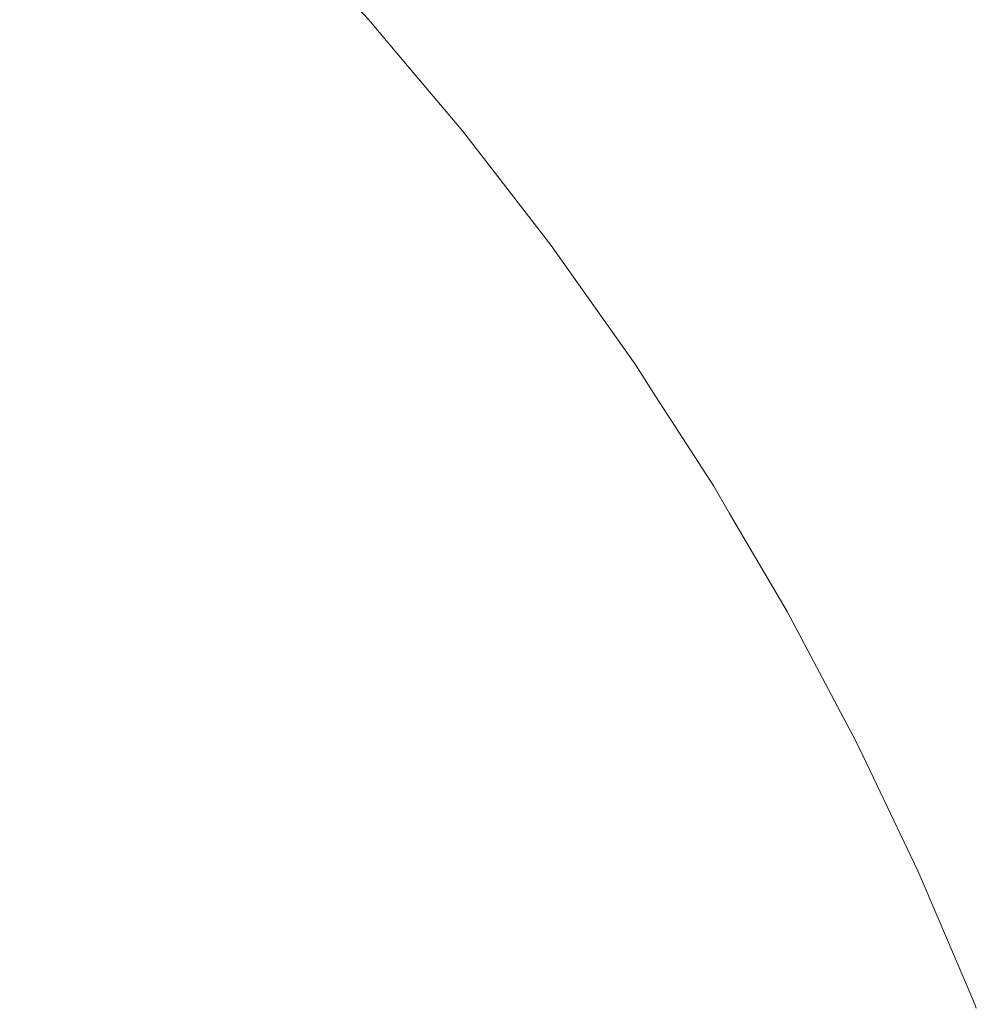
# Model space of a CAD drawing. Header units: centimetres. Extents: x -25.9 to 27.4, y -28.2 to -26.4.
# Tile 196 of 199: x 27.3363 to 27.3643, y -26.4227 to -26.3939. Entities that reach past the tile are written whole.
import ezdxf

# ---------------------------------------------------------------- set-up
doc = ezdxf.new("R2010")
doc.units = ezdxf.units.CM
doc.header["$LTSCALE"] = 2.54
doc.layers.add('Lucido design-1', color=7, linetype='Continuous')

# ---------------------------------------------------------------- blocks, each defined once
blk = doc.blocks.new('Gruppo-4-1')
at = {"color": 7, "linetype": 'Continuous', "lineweight": 9}
for points, invisible_edges in [([(27.337074, -26.391517, 540.45169), (27.339921, -26.394365, 540.45169), (27.340815, -26.393508, 540.447705), (27.337931, -26.390624, 540.447705)], 15), ([(27.337712, -26.390851, 539.791289), (27.340587, -26.393726, 539.791289), (27.339674, -26.394602, 539.787368), (27.336837, -26.391765, 539.787368)], 15), ([(27.343566, -26.390872, 539.815674), (27.346434, -26.393995, 539.815674), (27.346235, -26.394171, 539.811541), (27.343373, -26.391056, 539.811541)], 15), ([(27.343446, -26.390987, 540.427254), (27.34631, -26.394105, 540.427254), (27.34647, -26.393964, 540.423108), (27.3436, -26.390839, 540.423108)], 15), ([(27.344831, -26.392109, 539.820033), (27.346506, -26.393933, 539.820033), (27.346434, -26.393995, 539.815674), (27.343566, -26.390872, 539.815674)], 14), ([(27.3436, -26.390839, 540.423108), (27.34647, -26.393964, 540.423108), (27.346506, -26.393933, 540.420033), (27.344831, -26.392109, 540.420033)], 11), ([(27.343373, -26.391056, 539.811541), (27.346235, -26.394171, 539.811541), (27.345907, -26.39446, 539.807427), (27.343058, -26.391358, 539.807427)], 15), ([(27.343167, -26.391254, 540.43139), (27.34602, -26.39436, 540.43139), (27.34631, -26.394105, 540.427254), (27.343446, -26.390987, 540.427254)], 15), ([(27.343058, -26.391358, 539.807427), (27.345907, -26.39446, 539.807427), (27.345452, -26.39486, 539.803337), (27.342621, -26.391777, 539.803337)], 15), ([(27.342764, -26.39164, 540.435511), (27.345601, -26.394729, 540.435511), (27.34602, -26.39436, 540.43139), (27.343167, -26.391254, 540.43139)], 15), ([(27.336837, -26.391765, 539.787368), (27.339674, -26.394602, 539.787368), (27.338646, -26.395587, 539.783506), (27.335851, -26.392793, 539.783506)], 15), ([(27.336102, -26.392532, 540.455624), (27.338907, -26.395337, 540.455624), (27.339921, -26.394365, 540.45169), (27.337074, -26.391517, 540.45169)], 15), ([(27.342621, -26.391777, 539.803337), (27.345452, -26.39486, 539.803337), (27.344871, -26.395371, 539.79928), (27.342062, -26.392313, 539.79928)], 15), ([(27.342237, -26.392145, 540.439608), (27.345054, -26.395211, 540.439608), (27.345601, -26.394729, 540.435511), (27.342764, -26.39164, 540.435511)], 15), ([(27.342062, -26.392313, 539.79928), (27.344871, -26.395371, 539.79928), (27.344166, -26.395992, 539.795262), (27.341384, -26.392963, 539.795262)], 15), ([(27.341588, -26.392768, 540.443675), (27.344378, -26.395805, 540.443675), (27.345054, -26.395211, 540.439608), (27.342237, -26.392145, 540.439608)], 15), ([(27.335016, -26.393664, 540.459498), (27.337774, -26.396422, 540.459498), (27.338907, -26.395337, 540.455624), (27.336102, -26.392532, 540.455624)], 15), ([(27.335851, -26.392793, 539.783506), (27.338646, -26.395587, 539.783506), (27.337504, -26.396681, 539.77971), (27.334758, -26.393934, 539.77971)], 15), ([(27.340815, -26.393508, 540.447705), (27.343575, -26.396512, 540.447705), (27.344378, -26.395805, 540.443675), (27.341588, -26.392768, 540.443675)], 15), ([(27.341384, -26.392963, 539.795262), (27.344166, -26.395992, 539.795262), (27.343338, -26.396721, 539.791289), (27.340587, -26.393726, 539.791289)], 15), ([(27.333818, -26.394914, 540.463308), (27.336524, -26.397621, 540.463308), (27.337774, -26.396422, 540.459498), (27.335016, -26.393664, 540.459498)], 15), ([(27.340587, -26.393726, 539.791289), (27.343338, -26.396721, 539.791289), (27.342388, -26.397557, 539.787368), (27.339674, -26.394602, 539.787368)], 15), ([(27.339921, -26.394365, 540.45169), (27.342645, -26.39733, 540.45169), (27.343575, -26.396512, 540.447705), (27.340815, -26.393508, 540.447705)], 15), ([(27.334758, -26.393934, 539.77971), (27.337504, -26.396681, 539.77971), (27.336253, -26.397881, 539.775984), (27.333558, -26.395186, 539.775984)], 15), ([(27.346434, -26.393995, 539.815674), (27.349168, -26.397238, 539.815674), (27.348961, -26.397405, 539.811541), (27.346235, -26.394171, 539.811541)], 15), ([(27.34631, -26.394105, 540.427254), (27.349039, -26.397342, 540.427254), (27.349205, -26.397208, 540.423108), (27.34647, -26.393964, 540.423108)], 15), ([(27.346434, -26.393995, 539.815674), (27.346506, -26.393933, 539.820033), (27.347535, -26.395153, 539.820033)], 9), ([(27.347535, -26.395153, 539.820033), (27.349242, -26.397178, 539.820033), (27.349168, -26.397238, 539.815674), (27.346434, -26.393995, 539.815674)], 14), ([(27.347535, -26.395153, 540.420033), (27.346506, -26.393933, 540.420033), (27.34647, -26.393964, 540.423108)], 10), ([(27.34647, -26.393964, 540.423108), (27.349205, -26.397208, 540.423108), (27.349242, -26.397178, 540.420033), (27.347535, -26.395153, 540.420033)], 11), ([(27.346506, -26.393933, 540.420033), (27.347535, -26.395153, 540.420033), (27.347535, -26.395153, 539.820033), (27.346506, -26.393933, 539.820033)], 10), ([(27.338907, -26.395337, 540.455624), (27.341591, -26.398258, 540.455624), (27.342645, -26.39733, 540.45169), (27.339921, -26.394365, 540.45169)], 15), ([(27.345601, -26.394729, 540.435511), (27.348305, -26.397935, 540.435511), (27.348739, -26.397584, 540.43139), (27.34602, -26.39436, 540.43139)], 15), ([(27.346235, -26.394171, 539.811541), (27.348961, -26.397405, 539.811541), (27.348621, -26.397679, 539.807427), (27.345907, -26.39446, 539.807427)], 15), ([(27.34602, -26.39436, 540.43139), (27.348739, -26.397584, 540.43139), (27.349039, -26.397342, 540.427254), (27.34631, -26.394105, 540.427254)], 15), ([(27.339674, -26.394602, 539.787368), (27.342388, -26.397557, 539.787368), (27.341319, -26.398498, 539.783506), (27.338646, -26.395587, 539.783506)], 15), ([(27.345907, -26.39446, 539.807427), (27.348621, -26.397679, 539.807427), (27.34815, -26.39806, 539.803337), (27.345452, -26.39486, 539.803337)], 15), ([(27.332509, -26.39628, 540.467045), (27.335159, -26.398929, 540.467045), (27.336524, -26.397621, 540.463308), (27.333818, -26.394914, 540.463308)], 15), ([(27.345452, -26.39486, 539.803337), (27.34815, -26.39806, 539.803337), (27.347548, -26.398546, 539.79928), (27.344871, -26.395371, 539.79928)], 15), ([(27.345054, -26.395211, 540.439608), (27.347737, -26.398393, 540.439608), (27.348305, -26.397935, 540.435511), (27.345601, -26.394729, 540.435511)], 15), ([(27.344378, -26.395805, 540.443675), (27.347036, -26.398959, 540.443675), (27.347737, -26.398393, 540.439608), (27.345054, -26.395211, 540.439608)], 15), ([(27.349242, -26.397178, 539.820033), (27.347535, -26.395153, 539.820033), (27.347535, -26.395153, 540.420033), (27.349242, -26.397178, 540.420033)], 10), ([(27.337774, -26.396422, 540.459498), (27.340413, -26.399295, 540.459498), (27.341591, -26.398258, 540.455624), (27.338907, -26.395337, 540.455624)], 15), ([(27.344871, -26.395371, 539.79928), (27.347548, -26.398546, 539.79928), (27.346817, -26.399136, 539.795262), (27.344166, -26.395992, 539.795262)], 15), ([(27.338646, -26.395587, 539.783506), (27.341319, -26.398498, 539.783506), (27.340132, -26.399542, 539.77971), (27.337504, -26.396681, 539.77971)], 15), ([(27.343575, -26.396512, 540.447705), (27.346204, -26.399631, 540.447705), (27.347036, -26.398959, 540.443675), (27.344378, -26.395805, 540.443675)], 15), ([(27.344166, -26.395992, 539.795262), (27.346817, -26.399136, 539.795262), (27.345959, -26.399829, 539.791289), (27.343338, -26.396721, 539.791289)], 15), ([(27.336524, -26.397621, 540.463308), (27.339113, -26.400439, 540.463308), (27.340413, -26.399295, 540.459498), (27.337774, -26.396422, 540.459498)], 15), ([(27.342645, -26.39733, 540.45169), (27.345241, -26.400409, 540.45169), (27.346204, -26.399631, 540.447705), (27.343575, -26.396512, 540.447705)], 15), ([(27.337504, -26.396681, 539.77971), (27.340132, -26.399542, 539.77971), (27.338831, -26.400687, 539.775984), (27.336253, -26.397881, 539.775984)], 15), ([(27.343338, -26.396721, 539.791289), (27.345959, -26.399829, 539.791289), (27.344974, -26.400624, 539.787368), (27.342388, -26.397557, 539.787368)], 15), ([(27.349168, -26.397238, 539.815674), (27.351762, -26.400593, 539.815674), (27.351548, -26.400751, 539.811541), (27.348961, -26.397405, 539.811541)], 15), ([(27.349039, -26.397342, 540.427254), (27.351628, -26.400692, 540.427254), (27.3518, -26.400565, 540.423108), (27.349205, -26.397208, 540.423108)], 15), ([(27.349168, -26.397238, 539.815674), (27.349242, -26.397178, 539.820033), (27.35011, -26.3983, 539.820033)], 9), ([(27.35011, -26.3983, 539.820033), (27.351838, -26.400537, 539.820033), (27.351762, -26.400593, 539.815674), (27.349168, -26.397238, 539.815674)], 14), ([(27.35011, -26.3983, 540.420033), (27.349242, -26.397178, 540.420033), (27.349205, -26.397208, 540.423108)], 10), ([(27.349205, -26.397208, 540.423108), (27.3518, -26.400565, 540.423108), (27.351838, -26.400537, 540.420033), (27.35011, -26.3983, 540.420033)], 11), ([(27.349242, -26.397178, 540.420033), (27.35011, -26.3983, 540.420033), (27.35011, -26.3983, 539.820033), (27.349242, -26.397178, 539.820033)], 10), ([(27.341591, -26.398258, 540.455624), (27.344148, -26.401291, 540.455624), (27.345241, -26.400409, 540.45169), (27.342645, -26.39733, 540.45169)], 15), ([(27.348961, -26.397405, 539.811541), (27.351548, -26.400751, 539.811541), (27.351197, -26.401011, 539.807427), (27.348621, -26.397679, 539.807427)], 15), ([(27.348739, -26.397584, 540.43139), (27.351318, -26.400921, 540.43139), (27.351628, -26.400692, 540.427254), (27.349039, -26.397342, 540.427254)], 15), ([(27.335159, -26.398929, 540.467045), (27.337693, -26.401689, 540.467045), (27.339113, -26.400439, 540.463308), (27.336524, -26.397621, 540.463308)], 15), ([(27.342388, -26.397557, 539.787368), (27.344974, -26.400624, 539.787368), (27.343866, -26.401519, 539.783506), (27.341319, -26.398498, 539.783506)], 15), ([(27.348621, -26.397679, 539.807427), (27.351197, -26.401011, 539.807427), (27.35071, -26.401371, 539.803337), (27.34815, -26.39806, 539.803337)], 15), ([(27.348305, -26.397935, 540.435511), (27.350869, -26.401253, 540.435511), (27.351318, -26.400921, 540.43139), (27.348739, -26.397584, 540.43139)], 15), ([(27.336253, -26.397881, 539.775984), (27.338831, -26.400687, 539.775984), (27.337417, -26.401932, 539.772337), (27.334893, -26.399184, 539.772337)], 15), ([(27.34815, -26.39806, 539.803337), (27.35071, -26.401371, 539.803337), (27.350088, -26.401831, 539.79928), (27.347548, -26.398546, 539.79928)], 15), ([(27.347737, -26.398393, 540.439608), (27.350283, -26.401687, 540.439608), (27.350869, -26.401253, 540.435511), (27.348305, -26.397935, 540.435511)], 15), ([(27.340413, -26.399295, 540.459498), (27.342927, -26.402277, 540.459498), (27.344148, -26.401291, 540.455624), (27.341591, -26.398258, 540.455624)], 15), ([(27.347036, -26.398959, 540.443675), (27.349559, -26.402222, 540.443675), (27.350283, -26.401687, 540.439608), (27.347737, -26.398393, 540.439608)], 15), ([(27.351838, -26.400537, 539.820033), (27.35011, -26.3983, 539.820033), (27.35011, -26.3983, 540.420033), (27.351838, -26.400537, 540.420033)], 10), ([(27.341319, -26.398498, 539.783506), (27.343866, -26.401519, 539.783506), (27.342636, -26.402512, 539.77971), (27.340132, -26.399542, 539.77971)], 15), ([(27.347548, -26.398546, 539.79928), (27.350088, -26.401831, 539.79928), (27.349332, -26.40239, 539.795262), (27.346817, -26.399136, 539.795262)], 15), ([(27.33368, -26.400346, 540.470703), (27.336156, -26.403042, 540.470703), (27.337693, -26.401689, 540.467045), (27.335159, -26.398929, 540.467045)], 15), ([(27.346204, -26.399631, 540.447705), (27.348699, -26.402859, 540.447705), (27.349559, -26.402222, 540.443675), (27.347036, -26.398959, 540.443675)], 15), ([(27.334893, -26.399184, 539.772337), (27.337417, -26.401932, 539.772337), (27.335893, -26.403273, 539.768772), (27.333427, -26.400589, 539.768772)], 15), ([(27.346817, -26.399136, 539.795262), (27.349332, -26.40239, 539.795262), (27.348445, -26.403046, 539.791289), (27.345959, -26.399829, 539.791289)], 15), ([(27.340132, -26.399542, 539.77971), (27.342636, -26.402512, 539.77971), (27.341287, -26.403601, 539.775984), (27.338831, -26.400687, 539.775984)], 15), ([(27.339113, -26.400439, 540.463308), (27.34158, -26.403365, 540.463308), (27.342927, -26.402277, 540.459498), (27.340413, -26.399295, 540.459498)], 15), ([(27.345959, -26.399829, 539.791289), (27.348445, -26.403046, 539.791289), (27.347428, -26.403799, 539.787368), (27.344974, -26.400624, 539.787368)], 15), ([(27.345241, -26.400409, 540.45169), (27.347703, -26.403595, 540.45169), (27.348699, -26.402859, 540.447705), (27.346204, -26.399631, 540.447705)], 15), ([(27.344148, -26.401291, 540.455624), (27.346574, -26.40443, 540.455624), (27.347703, -26.403595, 540.45169), (27.345241, -26.400409, 540.45169)], 15), ([(27.338831, -26.400687, 539.775984), (27.341287, -26.403601, 539.775984), (27.339822, -26.404784, 539.772337), (27.337417, -26.401932, 539.772337)], 15), ([(27.337693, -26.401689, 540.467045), (27.340108, -26.404553, 540.467045), (27.34158, -26.403365, 540.463308), (27.339113, -26.400439, 540.463308)], 15), ([(27.344974, -26.400624, 539.787368), (27.347428, -26.403799, 539.787368), (27.346283, -26.404646, 539.783506), (27.343866, -26.401519, 539.783506)], 15), ([(27.351318, -26.400921, 540.43139), (27.353753, -26.404365, 540.43139), (27.354073, -26.404149, 540.427254), (27.351628, -26.400692, 540.427254)], 15), ([(27.351762, -26.400593, 539.815674), (27.354211, -26.404056, 539.815674), (27.35399, -26.404205, 539.811541), (27.351548, -26.400751, 539.811541)], 15), ([(27.351628, -26.400692, 540.427254), (27.354073, -26.404149, 540.427254), (27.35425, -26.404029, 540.423108), (27.3518, -26.400565, 540.423108)], 15), ([(27.351762, -26.400593, 539.815674), (27.351838, -26.400537, 539.820033), (27.352587, -26.401596, 539.820033)], 9), ([(27.352587, -26.401596, 539.820033), (27.35429, -26.404003, 539.820033), (27.354211, -26.404056, 539.815674), (27.351762, -26.400593, 539.815674)], 14), ([(27.352587, -26.401596, 540.420033), (27.351838, -26.400537, 540.420033), (27.3518, -26.400565, 540.423108)], 10), ([(27.3518, -26.400565, 540.423108), (27.35425, -26.404029, 540.423108), (27.35429, -26.404003, 540.420033), (27.352587, -26.401596, 540.420033)], 11), ([(27.351838, -26.400537, 540.420033), (27.352587, -26.401596, 540.420033), (27.352587, -26.401596, 539.820033), (27.351838, -26.400537, 539.820033)], 10), ([(27.350869, -26.401253, 540.435511), (27.353291, -26.404677, 540.435511), (27.353753, -26.404365, 540.43139), (27.351318, -26.400921, 540.43139)], 15), ([(27.351548, -26.400751, 539.811541), (27.35399, -26.404205, 539.811541), (27.353629, -26.404449, 539.807427), (27.351197, -26.401011, 539.807427)], 15), ([(27.350283, -26.401687, 540.439608), (27.352687, -26.405086, 540.439608), (27.353291, -26.404677, 540.435511), (27.350869, -26.401253, 540.435511)], 15), ([(27.351197, -26.401011, 539.807427), (27.353629, -26.404449, 539.807427), (27.353127, -26.404789, 539.803337), (27.35071, -26.401371, 539.803337)], 15), ([(27.343866, -26.401519, 539.783506), (27.346283, -26.404646, 539.783506), (27.345012, -26.405585, 539.77971), (27.342636, -26.402512, 539.77971)], 15), ([(27.342927, -26.402277, 540.459498), (27.345312, -26.405363, 540.459498), (27.346574, -26.40443, 540.455624), (27.344148, -26.401291, 540.455624)], 15), ([(27.35071, -26.401371, 539.803337), (27.353127, -26.404789, 539.803337), (27.352486, -26.405222, 539.79928), (27.350088, -26.401831, 539.79928)], 15), ([(27.336156, -26.403042, 540.470703), (27.338515, -26.40584, 540.470703), (27.340108, -26.404553, 540.467045), (27.337693, -26.401689, 540.467045)], 15), ([(27.350088, -26.401831, 539.79928), (27.352486, -26.405222, 539.79928), (27.351707, -26.405748, 539.795262), (27.349332, -26.40239, 539.795262)], 15), ([(27.349559, -26.402222, 540.443675), (27.351941, -26.40559, 540.443675), (27.352687, -26.405086, 540.439608), (27.350283, -26.401687, 540.439608)], 15), ([(27.35429, -26.404003, 539.820033), (27.352587, -26.401596, 539.820033), (27.352587, -26.401596, 540.420033), (27.35429, -26.404003, 540.420033)], 10), ([(27.337417, -26.401932, 539.772337), (27.339822, -26.404784, 539.772337), (27.338242, -26.40606, 539.768772), (27.335893, -26.403273, 539.768772)], 15), ([(27.34158, -26.403365, 540.463308), (27.34392, -26.406393, 540.463308), (27.345312, -26.405363, 540.459498), (27.342927, -26.402277, 540.459498)], 15), ([(27.349332, -26.40239, 539.795262), (27.351707, -26.405748, 539.795262), (27.350793, -26.406366, 539.791289), (27.348445, -26.403046, 539.791289)], 15), ([(27.348699, -26.402859, 540.447705), (27.351054, -26.406189, 540.447705), (27.351941, -26.40559, 540.443675), (27.349559, -26.402222, 540.443675)], 15), ([(27.342636, -26.402512, 539.77971), (27.345012, -26.405585, 539.77971), (27.343618, -26.406616, 539.775984), (27.341287, -26.403601, 539.775984)], 15), ([(27.347703, -26.403595, 540.45169), (27.350029, -26.406882, 540.45169), (27.351054, -26.406189, 540.447705), (27.348699, -26.402859, 540.447705)], 15), ([(27.335893, -26.403273, 539.768772), (27.338242, -26.40606, 539.768772), (27.336552, -26.407424, 539.765297), (27.334262, -26.404708, 539.765297)], 15), ([(27.334503, -26.404496, 540.474275), (27.336802, -26.407223, 540.474275), (27.338515, -26.40584, 540.470703), (27.336156, -26.403042, 540.470703)], 15), ([(27.348445, -26.403046, 539.791289), (27.350793, -26.406366, 539.791289), (27.349745, -26.407074, 539.787368), (27.347428, -26.403799, 539.787368)], 15), ([(27.340108, -26.404553, 540.467045), (27.3424, -26.407517, 540.467045), (27.34392, -26.406393, 540.463308), (27.34158, -26.403365, 540.463308)], 15), ([(27.341287, -26.403601, 539.775984), (27.343618, -26.406616, 539.775984), (27.342104, -26.407736, 539.772337), (27.339822, -26.404784, 539.772337)], 15), ([(27.347428, -26.403799, 539.787368), (27.349745, -26.407074, 539.787368), (27.348565, -26.407872, 539.783506), (27.346283, -26.404646, 539.783506)], 15), ([(27.346574, -26.40443, 540.455624), (27.348865, -26.407669, 540.455624), (27.350029, -26.406882, 540.45169), (27.347703, -26.403595, 540.45169)], 15), ([(27.353753, -26.404365, 540.43139), (27.356041, -26.407908, 540.43139), (27.356369, -26.407706, 540.427254), (27.354073, -26.404149, 540.427254)], 15), ([(27.354211, -26.404056, 539.815674), (27.356511, -26.407619, 539.815674), (27.356284, -26.407759, 539.811541), (27.35399, -26.404205, 539.811541)], 15), ([(27.354073, -26.404149, 540.427254), (27.356369, -26.407706, 540.427254), (27.356551, -26.407594, 540.423108), (27.35425, -26.404029, 540.423108)], 15), ([(27.354211, -26.404056, 539.815674), (27.35429, -26.404003, 539.820033), (27.354892, -26.404936, 539.820033)], 9), ([(27.354892, -26.404936, 539.820033), (27.356591, -26.407569, 539.820033), (27.356511, -26.407619, 539.815674), (27.354211, -26.404056, 539.815674)], 14), ([(27.354892, -26.404936, 540.420033), (27.35429, -26.404003, 540.420033), (27.35425, -26.404029, 540.423108)], 10), ([(27.35425, -26.404029, 540.423108), (27.356551, -26.407594, 540.423108), (27.356591, -26.407569, 540.420033), (27.354892, -26.404936, 540.420033)], 11), ([(27.35429, -26.404003, 540.420033), (27.354892, -26.404936, 540.420033), (27.354892, -26.404936, 539.820033), (27.35429, -26.404003, 539.820033)], 10), ([(27.345312, -26.405363, 540.459498), (27.347565, -26.408548, 540.459498), (27.348865, -26.407669, 540.455624), (27.346574, -26.40443, 540.455624)], 15), ([(27.353291, -26.404677, 540.435511), (27.355565, -26.408201, 540.435511), (27.356041, -26.407908, 540.43139), (27.353753, -26.404365, 540.43139)], 15), ([(27.35399, -26.404205, 539.811541), (27.356284, -26.407759, 539.811541), (27.355912, -26.407988, 539.807427), (27.353629, -26.404449, 539.807427)], 15), ([(27.334262, -26.404708, 539.765297), (27.336552, -26.407424, 539.765297), (27.334754, -26.408876, 539.761917), (27.332528, -26.406235, 539.761917)], 15), ([(27.332738, -26.40605, 540.477756), (27.334972, -26.4087, 540.477756), (27.336802, -26.407223, 540.474275), (27.334503, -26.404496, 540.474275)], 15), ([(27.338515, -26.40584, 540.470703), (27.340753, -26.408735, 540.470703), (27.3424, -26.407517, 540.467045), (27.340108, -26.404553, 540.467045)], 15), ([(27.346283, -26.404646, 539.783506), (27.348565, -26.407872, 539.783506), (27.347255, -26.408757, 539.77971), (27.345012, -26.405585, 539.77971)], 15), ([(27.352687, -26.405086, 540.439608), (27.354944, -26.408584, 540.439608), (27.355565, -26.408201, 540.435511), (27.353291, -26.404677, 540.435511)], 15), ([(27.353629, -26.404449, 539.807427), (27.355912, -26.407988, 539.807427), (27.355396, -26.408305, 539.803337), (27.353127, -26.404789, 539.803337)], 15), ([(27.339822, -26.404784, 539.772337), (27.342104, -26.407736, 539.772337), (27.340472, -26.408944, 539.768772), (27.338242, -26.40606, 539.768772)], 15), ([(27.353127, -26.404789, 539.803337), (27.355396, -26.408305, 539.803337), (27.354738, -26.408711, 539.79928), (27.352486, -26.405222, 539.79928)], 15), ([(27.356591, -26.407569, 539.820033), (27.354892, -26.404936, 539.820033), (27.354892, -26.404936, 540.420033), (27.356591, -26.407569, 540.420033)], 10), ([(27.352486, -26.405222, 539.79928), (27.354738, -26.408711, 539.79928), (27.353937, -26.409203, 539.795262), (27.351707, -26.405748, 539.795262)], 15), ([(27.351941, -26.40559, 540.443675), (27.354177, -26.409056, 540.443675), (27.354944, -26.408584, 540.439608), (27.352687, -26.405086, 540.439608)], 15), ([(27.345012, -26.405585, 539.77971), (27.347255, -26.408757, 539.77971), (27.345819, -26.409728, 539.775984), (27.343618, -26.406616, 539.775984)], 15), ([(27.34392, -26.406393, 540.463308), (27.34613, -26.409517, 540.463308), (27.347565, -26.408548, 540.459498), (27.345312, -26.405363, 540.459498)], 15), ([(27.351054, -26.406189, 540.447705), (27.353266, -26.409617, 540.447705), (27.354177, -26.409056, 540.443675), (27.351941, -26.40559, 540.443675)], 15), ([(27.336802, -26.407223, 540.474275), (27.338983, -26.410044, 540.474275), (27.340753, -26.408735, 540.470703), (27.338515, -26.40584, 540.470703)], 15), ([(27.351707, -26.405748, 539.795262), (27.353937, -26.409203, 539.795262), (27.352998, -26.409782, 539.791289), (27.350793, -26.406366, 539.791289)], 15), ([(27.338242, -26.40606, 539.768772), (27.340472, -26.408944, 539.768772), (27.338725, -26.410235, 539.765297), (27.336552, -26.407424, 539.765297)], 15), ([(27.3424, -26.407517, 540.467045), (27.344563, -26.410576, 540.467045), (27.34613, -26.409517, 540.463308), (27.34392, -26.406393, 540.463308)], 15), ([(27.350793, -26.406366, 539.791289), (27.352998, -26.409782, 539.791289), (27.35192, -26.410445, 539.787368), (27.349745, -26.407074, 539.787368)], 15), ([(27.350029, -26.406882, 540.45169), (27.352212, -26.410266, 540.45169), (27.353266, -26.409617, 540.447705), (27.351054, -26.406189, 540.447705)], 15), ([(27.343618, -26.406616, 539.775984), (27.345819, -26.409728, 539.775984), (27.344258, -26.410783, 539.772337), (27.342104, -26.407736, 539.772337)], 15), ([(27.348865, -26.407669, 540.455624), (27.351016, -26.411002, 540.455624), (27.352212, -26.410266, 540.45169), (27.350029, -26.406882, 540.45169)], 15), ([(27.334972, -26.4087, 540.477756), (27.337092, -26.411443, 540.477756), (27.338983, -26.410044, 540.474275), (27.336802, -26.407223, 540.474275)], 15), ([(27.349745, -26.407074, 539.787368), (27.35192, -26.410445, 539.787368), (27.350708, -26.411192, 539.783506), (27.348565, -26.407872, 539.783506)], 15), ([(27.336552, -26.407424, 539.765297), (27.338725, -26.410235, 539.765297), (27.336867, -26.411609, 539.761917), (27.334754, -26.408876, 539.761917)], 15), ([(27.340753, -26.408735, 540.470703), (27.342866, -26.411723, 540.470703), (27.344563, -26.410576, 540.467045), (27.3424, -26.407517, 540.467045)], 15), ([(27.356369, -26.407706, 540.427254), (27.358512, -26.411358, 540.427254), (27.358699, -26.411254, 540.423108), (27.356551, -26.407594, 540.423108)], 15), ([(27.356511, -26.407619, 539.815674), (27.356591, -26.407569, 539.820033), (27.357057, -26.408363, 539.820033)], 9), ([(27.357057, -26.408363, 540.420033), (27.356591, -26.407569, 540.420033), (27.356551, -26.407594, 540.423108)], 10), ([(27.356551, -26.407594, 540.423108), (27.358699, -26.411254, 540.423108), (27.35874, -26.411231, 540.420033), (27.357057, -26.408363, 540.420033)], 11), ([(27.356591, -26.407569, 540.420033), (27.357057, -26.408363, 540.420033), (27.357057, -26.408363, 539.820033), (27.356591, -26.407569, 539.820033)], 10), ([(27.342104, -26.407736, 539.772337), (27.344258, -26.410783, 539.772337), (27.342576, -26.411919, 539.768772), (27.340472, -26.408944, 539.768772)], 15), ([(27.348565, -26.407872, 539.783506), (27.350708, -26.411192, 539.783506), (27.349362, -26.412021, 539.77971), (27.347255, -26.408757, 539.77971)], 15), ([(27.347565, -26.408548, 540.459498), (27.34968, -26.411825, 540.459498), (27.351016, -26.411002, 540.455624), (27.348865, -26.407669, 540.455624)], 15), ([(27.356284, -26.407759, 539.811541), (27.358425, -26.411407, 539.811541), (27.358043, -26.41162, 539.807427), (27.355912, -26.407988, 539.807427)], 15), ([(27.356041, -26.407908, 540.43139), (27.358175, -26.411546, 540.43139), (27.358512, -26.411358, 540.427254), (27.356369, -26.407706, 540.427254)], 15), ([(27.356511, -26.407619, 539.815674), (27.358657, -26.411277, 539.815674), (27.358425, -26.411407, 539.811541), (27.356284, -26.407759, 539.811541)], 15), ([(27.357057, -26.408363, 539.820033), (27.35874, -26.411231, 539.820033), (27.358657, -26.411277, 539.815674), (27.356511, -26.407619, 539.815674)], 14), ([(27.355912, -26.407988, 539.807427), (27.358043, -26.41162, 539.807427), (27.357515, -26.411915, 539.803337), (27.355396, -26.408305, 539.803337)], 15), ([(27.355565, -26.408201, 540.435511), (27.357688, -26.411818, 540.435511), (27.358175, -26.411546, 540.43139), (27.356041, -26.407908, 540.43139)], 15), ([(27.355396, -26.408305, 539.803337), (27.357515, -26.411915, 539.803337), (27.356839, -26.412292, 539.79928), (27.354738, -26.408711, 539.79928)], 15), ([(27.354944, -26.408584, 540.439608), (27.357051, -26.412174, 540.439608), (27.357688, -26.411818, 540.435511), (27.355565, -26.408201, 540.435511)], 15), ([(27.35874, -26.411231, 539.820033), (27.357057, -26.408363, 539.820033), (27.357057, -26.408363, 540.420033), (27.35874, -26.411231, 540.420033)], 10), ([(27.333028, -26.41027, 540.481137), (27.335083, -26.412929, 540.481137), (27.337092, -26.411443, 540.477756), (27.334972, -26.4087, 540.477756)], 15), ([(27.338983, -26.410044, 540.474275), (27.341042, -26.412956, 540.474275), (27.342866, -26.411723, 540.470703), (27.340753, -26.408735, 540.470703)], 15), ([(27.347255, -26.408757, 539.77971), (27.349362, -26.412021, 539.77971), (27.347885, -26.41293, 539.775984), (27.345819, -26.409728, 539.775984)], 15), ([(27.34613, -26.409517, 540.463308), (27.348205, -26.412733, 540.463308), (27.34968, -26.411825, 540.459498), (27.347565, -26.408548, 540.459498)], 15), ([(27.354738, -26.408711, 539.79928), (27.356839, -26.412292, 539.79928), (27.356019, -26.412751, 539.795262), (27.353937, -26.409203, 539.795262)], 15), ([(27.354177, -26.409056, 540.443675), (27.356265, -26.412613, 540.443675), (27.357051, -26.412174, 540.439608), (27.354944, -26.408584, 540.439608)], 15), ([(27.334754, -26.408876, 539.761917), (27.336867, -26.411609, 539.761917), (27.334901, -26.413063, 539.758638), (27.332852, -26.410412, 539.758638)], 15), ([(27.340472, -26.408944, 539.768772), (27.342576, -26.411919, 539.768772), (27.340776, -26.413136, 539.765297), (27.338725, -26.410235, 539.765297)], 15), ([(27.353937, -26.409203, 539.795262), (27.356019, -26.412751, 539.795262), (27.355056, -26.413289, 539.791289), (27.352998, -26.409782, 539.791289)], 15), ([(27.353266, -26.409617, 540.447705), (27.355331, -26.413135, 540.447705), (27.356265, -26.412613, 540.443675), (27.354177, -26.409056, 540.443675)], 15), ([(27.344563, -26.410576, 540.467045), (27.346595, -26.413724, 540.467045), (27.348205, -26.412733, 540.463308), (27.34613, -26.409517, 540.463308)], 15), ([(27.352212, -26.410266, 540.45169), (27.35425, -26.413739, 540.45169), (27.355331, -26.413135, 540.447705), (27.353266, -26.409617, 540.447705)], 15), ([(27.345819, -26.409728, 539.775984), (27.347885, -26.41293, 539.775984), (27.346281, -26.413918, 539.772337), (27.344258, -26.410783, 539.772337)], 15), ([(27.352998, -26.409782, 539.791289), (27.355056, -26.413289, 539.791289), (27.353951, -26.413906, 539.787368), (27.35192, -26.410445, 539.787368)], 15), ([(27.337092, -26.411443, 540.477756), (27.339094, -26.414273, 540.477756), (27.341042, -26.412956, 540.474275), (27.338983, -26.410044, 540.474275)], 15), ([(27.338725, -26.410235, 539.765297), (27.340776, -26.413136, 539.765297), (27.338862, -26.41443, 539.761917), (27.336867, -26.411609, 539.761917)], 15), ([(27.35192, -26.410445, 539.787368), (27.353951, -26.413906, 539.787368), (27.352708, -26.4146, 539.783506), (27.350708, -26.411192, 539.783506)], 15), ([(27.351016, -26.411002, 540.455624), (27.353024, -26.414424, 540.455624), (27.35425, -26.413739, 540.45169), (27.352212, -26.410266, 540.45169)], 15), ([(27.342866, -26.411723, 540.470703), (27.344851, -26.414798, 540.470703), (27.346595, -26.413724, 540.467045), (27.344563, -26.410576, 540.467045)], 15), ([(27.344258, -26.410783, 539.772337), (27.346281, -26.413918, 539.772337), (27.344553, -26.414982, 539.768772), (27.342576, -26.411919, 539.768772)], 15), ([(27.34968, -26.411825, 540.459498), (27.351654, -26.415189, 540.459498), (27.353024, -26.414424, 540.455624), (27.351016, -26.411002, 540.455624)], 15), ([(27.350708, -26.411192, 539.783506), (27.352708, -26.4146, 539.783506), (27.351328, -26.415371, 539.77971), (27.349362, -26.412021, 539.77971)], 15), ([(27.358657, -26.411277, 539.815674), (27.360646, -26.415022, 539.815674), (27.360409, -26.415142, 539.811541), (27.358425, -26.411407, 539.811541)], 15), ([(27.358512, -26.411358, 540.427254), (27.360498, -26.415097, 540.427254), (27.360689, -26.415001, 540.423108), (27.358699, -26.411254, 540.423108)], 15), ([(27.358657, -26.411277, 539.815674), (27.35874, -26.411231, 539.820033), (27.359081, -26.411872, 539.820033)], 9), ([(27.359081, -26.411872, 539.820033), (27.360731, -26.41498, 539.820033), (27.360646, -26.415022, 539.815674), (27.358657, -26.411277, 539.815674)], 14), ([(27.359081, -26.411872, 540.420033), (27.35874, -26.411231, 540.420033), (27.358699, -26.411254, 540.423108)], 10), ([(27.358699, -26.411254, 540.423108), (27.360689, -26.415001, 540.423108), (27.360731, -26.41498, 540.420033), (27.359081, -26.411872, 540.420033)], 11), ([(27.35874, -26.411231, 540.420033), (27.359081, -26.411872, 540.420033), (27.359081, -26.411872, 539.820033), (27.35874, -26.411231, 539.820033)], 10), ([(27.336867, -26.411609, 539.761917), (27.338862, -26.41443, 539.761917), (27.336836, -26.415799, 539.758638), (27.334901, -26.413063, 539.758638)], 15), ([(27.335083, -26.412929, 540.481137), (27.337023, -26.415672, 540.481137), (27.339094, -26.414273, 540.477756), (27.337092, -26.411443, 540.477756)], 15), ([(27.358043, -26.41162, 539.807427), (27.360019, -26.415339, 539.807427), (27.359478, -26.415612, 539.803337), (27.357515, -26.411915, 539.803337)], 15), ([(27.357688, -26.411818, 540.435511), (27.359655, -26.415522, 540.435511), (27.360153, -26.415271, 540.43139), (27.358175, -26.411546, 540.43139)], 15), ([(27.358425, -26.411407, 539.811541), (27.360409, -26.415142, 539.811541), (27.360019, -26.415339, 539.807427), (27.358043, -26.41162, 539.807427)], 15), ([(27.358175, -26.411546, 540.43139), (27.360153, -26.415271, 540.43139), (27.360498, -26.415097, 540.427254), (27.358512, -26.411358, 540.427254)], 15), ([(27.342576, -26.411919, 539.768772), (27.344553, -26.414982, 539.768772), (27.342703, -26.416121, 539.765297), (27.340776, -26.413136, 539.765297)], 15), ([(27.341042, -26.412956, 540.474275), (27.342976, -26.415953, 540.474275), (27.344851, -26.414798, 540.470703), (27.342866, -26.411723, 540.470703)], 15), ([(27.348205, -26.412733, 540.463308), (27.350142, -26.416033, 540.463308), (27.351654, -26.415189, 540.459498), (27.34968, -26.411825, 540.459498)], 15), ([(27.357515, -26.411915, 539.803337), (27.359478, -26.415612, 539.803337), (27.358787, -26.41596, 539.79928), (27.356839, -26.412292, 539.79928)], 15), ([(27.357051, -26.412174, 540.439608), (27.359004, -26.415851, 540.439608), (27.359655, -26.415522, 540.435511), (27.357688, -26.411818, 540.435511)], 15), ([(27.360731, -26.41498, 539.820033), (27.359081, -26.411872, 539.820033), (27.359081, -26.411872, 540.420033), (27.360731, -26.41498, 540.420033)], 10), ([(27.349362, -26.412021, 539.77971), (27.351328, -26.415371, 539.77971), (27.349814, -26.416217, 539.775984), (27.347885, -26.41293, 539.775984)], 15), ([(27.356265, -26.412613, 540.443675), (27.3582, -26.416256, 540.443675), (27.359004, -26.415851, 540.439608), (27.357051, -26.412174, 540.439608)], 15), ([(27.356839, -26.412292, 539.79928), (27.358787, -26.41596, 539.79928), (27.357948, -26.416383, 539.795262), (27.356019, -26.412751, 539.795262)], 15), ([(27.346595, -26.413724, 540.467045), (27.348491, -26.416956, 540.467045), (27.350142, -26.416033, 540.463308), (27.348205, -26.412733, 540.463308)], 15), ([(27.356019, -26.412751, 539.795262), (27.357948, -26.416383, 539.795262), (27.356963, -26.41688, 539.791289), (27.355056, -26.413289, 539.791289)], 15), ([(27.355331, -26.413135, 540.447705), (27.357244, -26.416738, 540.447705), (27.3582, -26.416256, 540.443675), (27.356265, -26.412613, 540.443675)], 15), ([(27.334901, -26.413063, 539.758638), (27.336836, -26.415799, 539.758638), (27.334703, -26.417241, 539.755464), (27.332831, -26.414594, 539.755464)], 15), ([(27.332959, -26.414499, 540.484414), (27.334835, -26.417151, 540.484414), (27.337023, -26.415672, 540.481137), (27.335083, -26.412929, 540.481137)], 15), ([(27.339094, -26.414273, 540.477756), (27.340973, -26.417186, 540.477756), (27.342976, -26.415953, 540.474275), (27.341042, -26.412956, 540.474275)], 15), ([(27.347885, -26.41293, 539.775984), (27.349814, -26.416217, 539.775984), (27.34817, -26.417135, 539.772337), (27.346281, -26.413918, 539.772337)], 15), ([(27.340776, -26.413136, 539.765297), (27.342703, -26.416121, 539.765297), (27.340735, -26.417332, 539.761917), (27.338862, -26.41443, 539.761917)], 15), ([(27.355056, -26.413289, 539.791289), (27.356963, -26.41688, 539.791289), (27.355833, -26.417449, 539.787368), (27.353951, -26.413906, 539.787368)], 15), ([(27.35425, -26.413739, 540.45169), (27.356139, -26.417295, 540.45169), (27.357244, -26.416738, 540.447705), (27.355331, -26.413135, 540.447705)], 15), ([(27.346281, -26.413918, 539.772337), (27.34817, -26.417135, 539.772337), (27.346397, -26.418125, 539.768772), (27.344553, -26.414982, 539.768772)], 15), ([(27.344851, -26.414798, 540.470703), (27.346703, -26.417955, 540.470703), (27.348491, -26.416956, 540.467045), (27.346595, -26.413724, 540.467045)], 15), ([(27.353951, -26.413906, 539.787368), (27.355833, -26.417449, 539.787368), (27.354561, -26.41809, 539.783506), (27.352708, -26.4146, 539.783506)], 15), ([(27.353024, -26.414424, 540.455624), (27.354885, -26.417927, 540.455624), (27.356139, -26.417295, 540.45169), (27.35425, -26.413739, 540.45169)], 15), ([(27.338862, -26.41443, 539.761917), (27.340735, -26.417332, 539.761917), (27.338653, -26.418614, 539.758638), (27.336836, -26.415799, 539.758638)], 15), ([(27.337023, -26.415672, 540.481137), (27.338846, -26.418496, 540.481137), (27.340973, -26.417186, 540.477756), (27.339094, -26.414273, 540.477756)], 15), ([(27.351654, -26.415189, 540.459498), (27.353483, -26.418634, 540.459498), (27.354885, -26.417927, 540.455624), (27.353024, -26.414424, 540.455624)], 15), ([(27.342976, -26.415953, 540.474275), (27.344781, -26.419028, 540.474275), (27.346703, -26.417955, 540.470703), (27.344851, -26.414798, 540.470703)], 15), ([(27.352708, -26.4146, 539.783506), (27.354561, -26.41809, 539.783506), (27.35315, -26.418802, 539.77971), (27.351328, -26.415371, 539.77971)], 15), ([(27.344553, -26.414982, 539.768772), (27.346397, -26.418125, 539.768772), (27.344501, -26.419185, 539.765297), (27.342703, -26.416121, 539.765297)], 15), ([(27.360646, -26.415022, 539.815674), (27.362475, -26.418849, 539.815674), (27.362232, -26.418959, 539.811541), (27.360409, -26.415142, 539.811541)], 15), ([(27.360498, -26.415097, 540.427254), (27.362324, -26.418917, 540.427254), (27.362518, -26.418829, 540.423108), (27.360689, -26.415001, 540.423108)], 15), ([(27.360646, -26.415022, 539.815674), (27.360731, -26.41498, 539.820033), (27.360959, -26.415456, 539.820033)], 9), ([(27.360959, -26.415456, 539.820033), (27.362561, -26.41881, 539.820033), (27.362475, -26.418849, 539.815674), (27.360646, -26.415022, 539.815674)], 14), ([(27.360959, -26.415456, 540.420033), (27.360731, -26.41498, 540.420033), (27.360689, -26.415001, 540.423108)], 10), ([(27.360689, -26.415001, 540.423108), (27.362518, -26.418829, 540.423108), (27.362561, -26.41881, 540.420033), (27.360959, -26.415456, 540.420033)], 11), ([(27.360731, -26.41498, 540.420033), (27.360959, -26.415456, 540.420033), (27.360959, -26.415456, 539.820033), (27.360731, -26.41498, 539.820033)], 10), ([(27.351328, -26.415371, 539.77971), (27.35315, -26.418802, 539.77971), (27.351602, -26.419583, 539.775984), (27.349814, -26.416217, 539.775984)], 15), ([(27.350142, -26.416033, 540.463308), (27.351937, -26.419413, 540.463308), (27.353483, -26.418634, 540.459498), (27.351654, -26.415189, 540.459498)], 15), ([(27.360019, -26.415339, 539.807427), (27.361834, -26.419139, 539.807427), (27.361282, -26.419388, 539.803337), (27.359478, -26.415612, 539.803337)], 15), ([(27.359655, -26.415522, 540.435511), (27.361463, -26.419306, 540.435511), (27.361972, -26.419076, 540.43139), (27.360153, -26.415271, 540.43139)], 15), ([(27.360409, -26.415142, 539.811541), (27.362232, -26.418959, 539.811541), (27.361834, -26.419139, 539.807427), (27.360019, -26.415339, 539.807427)], 15), ([(27.360153, -26.415271, 540.43139), (27.361972, -26.419076, 540.43139), (27.362324, -26.418917, 540.427254), (27.360498, -26.415097, 540.427254)], 15), ([(27.359478, -26.415612, 539.803337), (27.361282, -26.419388, 539.803337), (27.360578, -26.419707, 539.79928), (27.358787, -26.41596, 539.79928)], 15), ([(27.359004, -26.415851, 540.439608), (27.360799, -26.419607, 540.439608), (27.361463, -26.419306, 540.435511), (27.359655, -26.415522, 540.435511)], 15), ([(27.362561, -26.41881, 539.820033), (27.360959, -26.415456, 539.820033), (27.360959, -26.415456, 540.420033), (27.362561, -26.41881, 540.420033)], 10), ([(27.336836, -26.415799, 539.758638), (27.338653, -26.418614, 539.758638), (27.336461, -26.419964, 539.755464), (27.334703, -26.417241, 539.755464)], 15), ([(27.334835, -26.417151, 540.484414), (27.336596, -26.419881, 540.484414), (27.338846, -26.418496, 540.481137), (27.337023, -26.415672, 540.481137)], 15), ([(27.340973, -26.417186, 540.477756), (27.342728, -26.420175, 540.477756), (27.344781, -26.419028, 540.474275), (27.342976, -26.415953, 540.474275)], 15), ([(27.3582, -26.416256, 540.443675), (27.359978, -26.419978, 540.443675), (27.360799, -26.419607, 540.439608), (27.359004, -26.415851, 540.439608)], 15), ([(27.342703, -26.416121, 539.765297), (27.344501, -26.419185, 539.765297), (27.342484, -26.420312, 539.761917), (27.340735, -26.417332, 539.761917)], 15), ([(27.349814, -26.416217, 539.775984), (27.351602, -26.419583, 539.775984), (27.34992, -26.420431, 539.772337), (27.34817, -26.417135, 539.772337)], 15), ([(27.348491, -26.416956, 540.467045), (27.350249, -26.420265, 540.467045), (27.351937, -26.419413, 540.463308), (27.350142, -26.416033, 540.463308)], 15), ([(27.358787, -26.41596, 539.79928), (27.360578, -26.419707, 539.79928), (27.359721, -26.420094, 539.795262), (27.357948, -26.416383, 539.795262)], 15), ([(27.357948, -26.416383, 539.795262), (27.359721, -26.420094, 539.795262), (27.358716, -26.420548, 539.791289), (27.356963, -26.41688, 539.791289)], 15), ([(27.357244, -26.416738, 540.447705), (27.359003, -26.420418, 540.447705), (27.359978, -26.419978, 540.443675), (27.3582, -26.416256, 540.443675)], 15), ([(27.356139, -26.417295, 540.45169), (27.357875, -26.420928, 540.45169), (27.359003, -26.420418, 540.447705), (27.357244, -26.416738, 540.447705)], 15), ([(27.346703, -26.417955, 540.470703), (27.34842, -26.421187, 540.470703), (27.350249, -26.420265, 540.467045), (27.348491, -26.416956, 540.467045)], 15), ([(27.356963, -26.41688, 539.791289), (27.358716, -26.420548, 539.791289), (27.357563, -26.421069, 539.787368), (27.355833, -26.417449, 539.787368)], 15), ([(27.334703, -26.417241, 539.755464), (27.336461, -26.419964, 539.755464), (27.334162, -26.42138, 539.7524), (27.332466, -26.418752, 539.7524)], 15), ([(27.332532, -26.418708, 540.48758), (27.334229, -26.421338, 540.48758), (27.336596, -26.419881, 540.484414), (27.334835, -26.417151, 540.484414)], 15), ([(27.340735, -26.417332, 539.761917), (27.342484, -26.420312, 539.761917), (27.340349, -26.421504, 539.758638), (27.338653, -26.418614, 539.758638)], 15), ([(27.338846, -26.418496, 540.481137), (27.340546, -26.421394, 540.481137), (27.342728, -26.420175, 540.477756), (27.340973, -26.417186, 540.477756)], 15), ([(27.34817, -26.417135, 539.772337), (27.34992, -26.420431, 539.772337), (27.348107, -26.421345, 539.768772), (27.346397, -26.418125, 539.768772)], 15), ([(27.354885, -26.417927, 540.455624), (27.356595, -26.421507, 540.455624), (27.357875, -26.420928, 540.45169), (27.356139, -26.417295, 540.45169)], 15), ([(27.355833, -26.417449, 539.787368), (27.357563, -26.421069, 539.787368), (27.356265, -26.421656, 539.783506), (27.354561, -26.41809, 539.783506)], 15), ([(27.344781, -26.419028, 540.474275), (27.346454, -26.422178, 540.474275), (27.34842, -26.421187, 540.470703), (27.346703, -26.417955, 540.470703)], 15), ([(27.353483, -26.418634, 540.459498), (27.355165, -26.422153, 540.459498), (27.356595, -26.421507, 540.455624), (27.354885, -26.417927, 540.455624)], 15), ([(27.346397, -26.418125, 539.768772), (27.348107, -26.421345, 539.768772), (27.346167, -26.422323, 539.765297), (27.344501, -26.419185, 539.765297)], 15), ([(27.354561, -26.41809, 539.783506), (27.356265, -26.421656, 539.783506), (27.354825, -26.422307, 539.77971), (27.35315, -26.418802, 539.77971)], 15), ([(27.336596, -26.419881, 540.484414), (27.33824, -26.422682, 540.484414), (27.340546, -26.421394, 540.481137), (27.338846, -26.418496, 540.481137)], 15), ([(27.338653, -26.418614, 539.758638), (27.340349, -26.421504, 539.758638), (27.338101, -26.42276, 539.755464), (27.336461, -26.419964, 539.755464)], 15), ([(27.35315, -26.418802, 539.77971), (27.354825, -26.422307, 539.77971), (27.353245, -26.423021, 539.775984), (27.351602, -26.419583, 539.775984)], 15), ([(27.351937, -26.419413, 540.463308), (27.353587, -26.422866, 540.463308), (27.355165, -26.422153, 540.459498), (27.353483, -26.418634, 540.459498)], 15), ([(27.362324, -26.418917, 540.427254), (27.363985, -26.422812, 540.427254), (27.364184, -26.422732, 540.423108), (27.362518, -26.418829, 540.423108)], 15), ([(27.362475, -26.418849, 539.815674), (27.362561, -26.41881, 539.820033), (27.362689, -26.419109, 539.820033)], 9), ([(27.362689, -26.419109, 540.420033), (27.362561, -26.41881, 540.420033), (27.362518, -26.418829, 540.423108)], 10), ([(27.362518, -26.418829, 540.423108), (27.364184, -26.422732, 540.423108), (27.364227, -26.422714, 540.420033), (27.362689, -26.419109, 540.420033)], 11), ([(27.362561, -26.41881, 540.420033), (27.362689, -26.419109, 540.420033), (27.362689, -26.419109, 539.820033), (27.362561, -26.41881, 539.820033)], 10), ([(27.342728, -26.420175, 540.477756), (27.344354, -26.423237, 540.477756), (27.346454, -26.422178, 540.474275), (27.344781, -26.419028, 540.474275)], 15), ([(27.361463, -26.419306, 540.435511), (27.363109, -26.423164, 540.435511), (27.363627, -26.422956, 540.43139), (27.361972, -26.419076, 540.43139)], 15), ([(27.362232, -26.418959, 539.811541), (27.363892, -26.422849, 539.811541), (27.363487, -26.423012, 539.807427), (27.361834, -26.419139, 539.807427)], 15), ([(27.361972, -26.419076, 540.43139), (27.363627, -26.422956, 540.43139), (27.363985, -26.422812, 540.427254), (27.362324, -26.418917, 540.427254)], 15), ([(27.362475, -26.418849, 539.815674), (27.364139, -26.42275, 539.815674), (27.363892, -26.422849, 539.811541), (27.362232, -26.418959, 539.811541)], 15), ([(27.362689, -26.419109, 539.820033), (27.364227, -26.422714, 539.820033), (27.364139, -26.42275, 539.815674), (27.362475, -26.418849, 539.815674)], 14), ([(27.364227, -26.422714, 539.820033), (27.362689, -26.419109, 539.820033), (27.362689, -26.419109, 540.420033), (27.364227, -26.422714, 540.420033)], 10), ([(27.344501, -26.419185, 539.765297), (27.346167, -26.422323, 539.765297), (27.344104, -26.423363, 539.761917), (27.342484, -26.420312, 539.761917)], 15), ([(27.361282, -26.419388, 539.803337), (27.362925, -26.423238, 539.803337), (27.362207, -26.423526, 539.79928), (27.360578, -26.419707, 539.79928)], 15), ([(27.360799, -26.419607, 540.439608), (27.362432, -26.423436, 540.439608), (27.363109, -26.423164, 540.435511), (27.361463, -26.419306, 540.435511)], 15), ([(27.361834, -26.419139, 539.807427), (27.363487, -26.423012, 539.807427), (27.362925, -26.423238, 539.803337), (27.361282, -26.419388, 539.803337)], 15), ([(27.351602, -26.419583, 539.775984), (27.353245, -26.423021, 539.775984), (27.351528, -26.423797, 539.772337), (27.34992, -26.420431, 539.772337)], 15), ([(27.350249, -26.420265, 540.467045), (27.351864, -26.423645, 540.467045), (27.353587, -26.422866, 540.463308), (27.351937, -26.419413, 540.463308)], 15), ([(27.359978, -26.419978, 540.443675), (27.361597, -26.423771, 540.443675), (27.362432, -26.423436, 540.439608), (27.360799, -26.419607, 540.439608)], 15), ([(27.336461, -26.419964, 539.755464), (27.338101, -26.42276, 539.755464), (27.335745, -26.424076, 539.7524), (27.334162, -26.42138, 539.7524)], 15), ([(27.334229, -26.421338, 540.48758), (27.335814, -26.424038, 540.48758), (27.33824, -26.422682, 540.484414), (27.336596, -26.419881, 540.484414)], 15), ([(27.359003, -26.420418, 540.447705), (27.360604, -26.42417, 540.447705), (27.361597, -26.423771, 540.443675), (27.359978, -26.419978, 540.443675)], 15), ([(27.360578, -26.419707, 539.79928), (27.362207, -26.423526, 539.79928), (27.361335, -26.423876, 539.795262), (27.359721, -26.420094, 539.795262)], 15), ([(27.340546, -26.421394, 540.481137), (27.342123, -26.424362, 540.481137), (27.344354, -26.423237, 540.477756), (27.342728, -26.420175, 540.477756)], 15), ([(27.34842, -26.421187, 540.470703), (27.349998, -26.424489, 540.470703), (27.351864, -26.423645, 540.467045), (27.350249, -26.420265, 540.467045)], 15), ([(27.359721, -26.420094, 539.795262), (27.361335, -26.423876, 539.795262), (27.360312, -26.424288, 539.791289), (27.358716, -26.420548, 539.791289)], 15), ([(27.342484, -26.420312, 539.761917), (27.344104, -26.423363, 539.761917), (27.341921, -26.424464, 539.758638), (27.340349, -26.421504, 539.758638)], 15), ([(27.34992, -26.420431, 539.772337), (27.351528, -26.423797, 539.772337), (27.349679, -26.424633, 539.768772), (27.348107, -26.421345, 539.768772)], 15), ([(27.358716, -26.420548, 539.791289), (27.360312, -26.424288, 539.791289), (27.359138, -26.42476, 539.787368), (27.357563, -26.421069, 539.787368)], 15), ([(27.357875, -26.420928, 540.45169), (27.359455, -26.424632, 540.45169), (27.360604, -26.42417, 540.447705), (27.359003, -26.420418, 540.447705)], 15), ([(27.357563, -26.421069, 539.787368), (27.359138, -26.42476, 539.787368), (27.357816, -26.425291, 539.783506), (27.356265, -26.421656, 539.783506)], 15), ([(27.356595, -26.421507, 540.455624), (27.358152, -26.425156, 540.455624), (27.359455, -26.424632, 540.45169), (27.357875, -26.420928, 540.45169)], 15), ([(27.33824, -26.422682, 540.484414), (27.339764, -26.425551, 540.484414), (27.342123, -26.424362, 540.481137), (27.340546, -26.421394, 540.481137)], 15), ([(27.348107, -26.421345, 539.768772), (27.349679, -26.424633, 539.768772), (27.347699, -26.425528, 539.765297), (27.346167, -26.422323, 539.765297)], 15), ([(27.346454, -26.422178, 540.474275), (27.347992, -26.425396, 540.474275), (27.349998, -26.424489, 540.470703), (27.34842, -26.421187, 540.470703)], 15), ([(27.340349, -26.421504, 539.758638), (27.341921, -26.424464, 539.758638), (27.339622, -26.425623, 539.755464), (27.338101, -26.42276, 539.755464)], 15), ([(27.356265, -26.421656, 539.783506), (27.357816, -26.425291, 539.783506), (27.356349, -26.42588, 539.77971), (27.354825, -26.422307, 539.77971)], 15), ([(27.355165, -26.422153, 540.459498), (27.356696, -26.425741, 540.459498), (27.358152, -26.425156, 540.455624), (27.356595, -26.421507, 540.455624)], 15), ([(27.344354, -26.423237, 540.477756), (27.345848, -26.426365, 540.477756), (27.347992, -26.425396, 540.474275), (27.346454, -26.422178, 540.474275)], 15), ([(27.353587, -26.422866, 540.463308), (27.355089, -26.426386, 540.463308), (27.356696, -26.425741, 540.459498), (27.355165, -26.422153, 540.459498)], 15), ([(27.346167, -26.422323, 539.765297), (27.347699, -26.425528, 539.765297), (27.345593, -26.42648, 539.761917), (27.344104, -26.423363, 539.761917)], 15), ([(27.354825, -26.422307, 539.77971), (27.356349, -26.42588, 539.77971), (27.354741, -26.426527, 539.775984), (27.353245, -26.423021, 539.775984)], 15), ([(27.335814, -26.424038, 540.48758), (27.337282, -26.426803, 540.48758), (27.339764, -26.425551, 540.484414), (27.33824, -26.422682, 540.484414)], 15), ([(27.364227, -26.422714, 540.420033), (27.364269, -26.422824, 540.420033), (27.364269, -26.422824, 539.820033), (27.364227, -26.422714, 539.820033)], 10)]:
    blk.add_3dface(points, dxfattribs=dict(at, invisible_edges=invisible_edges))

msp = doc.modelspace()

# ---------------------------------------------------------------- block references
at = {"layer": 'Lucido design-1', "color": 7}
msp.add_blockref('Gruppo-4-1', (0, 0), dxfattribs=at)

doc.saveas('drawing.dxf')
